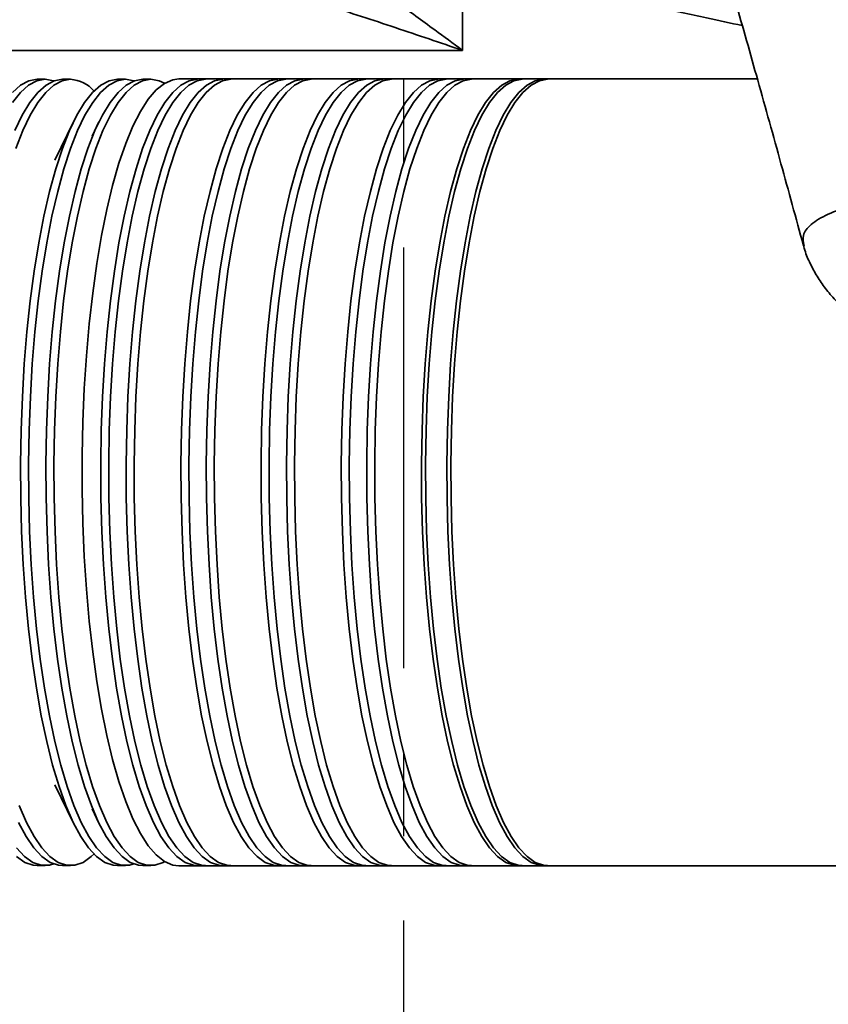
# Model space of a CAD drawing. Header units: millimetres. Extents: x -10540 to 6039, y -7467 to 6433.
# Tile 10 of 177: x -5048 to -4950, y -2669 to -2550. Entities that reach past the tile are written whole.
import ezdxf

# ---------------------------------------------------------------- set-up
doc = ezdxf.new("R2010")
doc.units = ezdxf.units.MM
doc.header["$LTSCALE"] = 8
doc.header["$PDSIZE"] = -1
doc.linetypes.add('CENTER', pattern=[10.16, 6.35, -1.27, 1.27, -1.27])
doc.layers.get('Defpoints').update_dxf_attribs({"true_color": 0x5e5e5e})
doc.layers.add('2细线层', color=4, linetype='Continuous', lineweight=13)
doc.layers.add('细实线层', color=7, linetype='Continuous')
doc.dimstyles.new('ISO-25', dxfattribs={"dimscale": 20, "dimtxt": 5, "dimasz": 6, "dimexe": 6, "dimexo": 0.625, "dimtad": 1, "dimtoh": 1, "dimdec": 0, "dimtxsty": 'Standard', "dimcen": 2.5, "dimclrd": 1, "dimclre": 1, "dimclrt": 4, "dimadec": 1, "dimazin": 2, "dimtfac": 1, "dimtdec": 0, "dimtmove": 0, "dimatfit": 0, "dimfxl": 1, "dimarcsym": 0})

# ---------------------------------------------------------------- blocks, each defined once
blk = doc.blocks.new('*D102')
at = {"layer": '2细线层', "color": 1, "linetype": 'ByBlock', "lineweight": -2, "transparency": 16777216}
for p, q in [((-5001.18, -2333.27), (-4109.98, -2804.26)), ((-4003.89, -2860.33), (-3352.21, -3204.74)), ((-3352.21, -3204.74), (-2993.64, -3204.74))]:
    blk.add_line(p, q, dxfattribs=at)
at = {"layer": '2细线层', "color": 1, "linetype": 'ByBlock', "transparency": 16777216}
blk.add_solid([(-3994.54, -2842.65), (-4013.23, -2878.01), (-4109.98, -2804.26)], dxfattribs=at)
at = {"layer": 'Defpoints', "color": 0, "linetype": 'ByBlock', "transparency": 16777216}
for p in [(-5001.18, -2333.27), (-4109.98, -2804.26)]:
    blk.add_point(p, dxfattribs=at)
at = {"layer": '2细线层', "color": 4, "linetype": 'ByBlock', "transparency": 16777216, "insert": (-3166.68, -3141.67), "char_height": 100, "attachment_point": 5}
blk.add_mtext('R1008', dxfattribs=at)

msp = doc.modelspace()

# ---------------------------------------------------------------- linework, layer by layer
at = {"color": 7, "linetype": 'Continuous', "lineweight": 35}
for p, q in [((-5044.47, -2556.77), (-5045.44, -2556.77)), ((-5041.4, -2556.77), (-5042.37, -2556.77)), ((-5034.78, -2556.77), (-5035.75, -2556.77)), ((-5031.71, -2556.77), (-5032.68, -2556.77)), ((-4958.39, -2556.72), (-5028.31, -2556.72)), ((-5041.04, -2561.9), (-5043.29, -2566.52)), ((-5037.97, -2561.9), (-5038.8, -2563.62)), ((-5043.29, -2642.02), (-5041.04, -2646.64)), ((-5038.8, -2644.92), (-5037.97, -2646.64)), ((-5045.44, -2651.77), (-5044.47, -2651.77)), ((-5042.37, -2651.77), (-5041.4, -2651.77)), ((-5035.75, -2651.77), (-5034.78, -2651.77)), ((-5032.68, -2651.77), (-5031.71, -2651.77)), ((-5028.31, -2651.82), (-4788.44, -2651.82))]:
    msp.add_line(p, q, dxfattribs=at)
at = {"color": 7, "linetype": 'Continuous', "lineweight": 35, "flags": 128}
for points in [[(-4994.02, -2535.77), (-4994.02, -2543.27), (-4994.02, -2553.27)], [(-4994.02, -2553.27), (-5014.02, -2553.27), (-5101.71, -2553.27)], [(-5045.44, -2556.77), (-5046.44, -2556.95), (-5047.44, -2557.47), (-5048.43, -2558.35)], [(-5044.47, -2556.77), (-5045.48, -2556.95), (-5046.47, -2557.47), (-5047.46, -2558.35), (-5048.42, -2559.56)], [(-5042.37, -2556.77), (-5043.38, -2556.95), (-5044.37, -2557.47), (-5045.36, -2558.35), (-5046.32, -2559.56), (-5047.25, -2561.1), (-5048.15, -2562.97)], [(-5041.4, -2556.77), (-5042.41, -2556.95), (-5043.41, -2557.47), (-5044.39, -2558.35), (-5045.35, -2559.56), (-5046.28, -2561.1), (-5047.18, -2562.97), (-5048.03, -2565.13)], [(-5035.75, -2556.77), (-5036.75, -2556.95), (-5037.75, -2557.47), (-5038.74, -2558.35), (-5039.7, -2559.56), (-5040.63, -2561.1), (-5041.53, -2562.97), (-5042.38, -2565.13), (-5043.18, -2567.59), (-5043.93, -2570.32), (-5044.62, -2573.31), (-5045.24, -2576.52), (-5045.8, -2579.93), (-5046.28, -2583.53), (-5046.68, -2587.28), (-5047, -2591.16), (-5047.23, -2595.13), (-5047.38, -2599.17), (-5047.45, -2603.25), (-5047.43, -2607.33), (-5047.32, -2611.4), (-5047.12, -2615.41), (-5046.85, -2619.34), (-5046.49, -2623.15), (-5046.05, -2626.83), (-5045.53, -2630.34), (-5044.94, -2633.66), (-5044.29, -2636.76), (-5043.57, -2639.62), (-5042.79, -2642.21), (-5041.96, -2644.53), (-5041.08, -2646.55), (-5040.17, -2648.25), (-5039.22, -2649.63), (-5038.25, -2650.68), (-5037.25, -2651.38), (-5036.25, -2651.73), (-5035.75, -2651.77)], [(-5034.78, -2556.77), (-5035.78, -2556.95), (-5036.78, -2557.47), (-5037.77, -2558.35), (-5038.73, -2559.56), (-5039.66, -2561.1), (-5040.56, -2562.97), (-5041.41, -2565.13), (-5042.21, -2567.59), (-5042.96, -2570.32), (-5043.65, -2573.31), (-5044.28, -2576.52), (-5044.83, -2579.93), (-5045.31, -2583.53), (-5045.71, -2587.28), (-5046.03, -2591.16), (-5046.26, -2595.13), (-5046.41, -2599.17), (-5046.48, -2603.25), (-5046.46, -2607.33), (-5046.35, -2611.4), (-5046.16, -2615.41), (-5045.88, -2619.34), (-5045.52, -2623.15), (-5045.08, -2626.83), (-5044.56, -2630.34), (-5043.97, -2633.66), (-5043.32, -2636.76), (-5042.6, -2639.62), (-5041.82, -2642.21), (-5040.99, -2644.53), (-5040.11, -2646.55), (-5039.2, -2648.25), (-5038.25, -2649.63), (-5037.28, -2650.68), (-5036.28, -2651.38), (-5035.28, -2651.73), (-5034.27, -2651.73), (-5033.73, -2651.58)], [(-5043.42, -2556.96), (-5043.46, -2556.95), (-5044.47, -2556.77)], [(-5032.68, -2556.77), (-5033.68, -2556.95), (-5034.68, -2557.47), (-5035.67, -2558.35), (-5036.63, -2559.56), (-5037.56, -2561.1), (-5038.46, -2562.97), (-5039.31, -2565.13), (-5040.12, -2567.59), (-5040.86, -2570.32), (-5041.55, -2573.31), (-5042.18, -2576.52), (-5042.73, -2579.93), (-5043.21, -2583.53), (-5043.61, -2587.28), (-5043.93, -2591.16), (-5044.16, -2595.13), (-5044.31, -2599.17), (-5044.38, -2603.25), (-5044.36, -2607.33), (-5044.25, -2611.4), (-5044.06, -2615.41), (-5043.78, -2619.34), (-5043.42, -2623.15), (-5042.98, -2626.83), (-5042.46, -2630.34), (-5041.87, -2633.66), (-5041.22, -2636.76), (-5040.5, -2639.62), (-5039.72, -2642.21), (-5038.89, -2644.53), (-5038.01, -2646.55), (-5037.1, -2648.25), (-5036.15, -2649.63), (-5035.18, -2650.68), (-5034.19, -2651.38), (-5033.18, -2651.73), (-5032.68, -2651.77)], [(-5031.71, -2556.77), (-5032.72, -2556.95), (-5033.71, -2557.47), (-5034.7, -2558.35), (-5035.66, -2559.56), (-5036.59, -2561.1), (-5037.49, -2562.97), (-5038.34, -2565.13), (-5039.15, -2567.59), (-5039.9, -2570.32), (-5040.58, -2573.31), (-5041.21, -2576.52), (-5041.76, -2579.93), (-5042.24, -2583.53), (-5042.64, -2587.28), (-5042.96, -2591.16), (-5043.19, -2595.13), (-5043.35, -2599.17), (-5043.41, -2603.25), (-5043.39, -2607.33), (-5043.28, -2611.4), (-5043.09, -2615.41), (-5042.81, -2619.34), (-5042.45, -2623.15), (-5042.01, -2626.83), (-5041.49, -2630.34), (-5040.9, -2633.66), (-5040.25, -2636.76), (-5039.53, -2639.62), (-5038.75, -2642.21), (-5037.92, -2644.53), (-5037.04, -2646.55), (-5036.13, -2648.25), (-5035.18, -2649.63), (-5034.21, -2650.68), (-5033.22, -2651.38), (-5032.21, -2651.73), (-5031.21, -2651.73), (-5030.2, -2651.38), (-5030.05, -2651.29)], [(-5028.31, -2556.72), (-5029.06, -2556.82), (-5030.06, -2557.26), (-5031.05, -2558.05), (-5032.02, -2559.18), (-5032.96, -2560.64), (-5033.87, -2562.43), (-5034.74, -2564.52), (-5035.55, -2566.91), (-5036.32, -2569.58), (-5037.02, -2572.5), (-5037.66, -2575.66), (-5038.24, -2579.03), (-5038.73, -2582.59), (-5039.15, -2586.31), (-5039.49, -2590.16), (-5039.75, -2594.12), (-5039.92, -2598.15), (-5040.01, -2602.22), (-5040.01, -2606.32), (-5039.92, -2610.39), (-5039.75, -2614.42), (-5039.49, -2618.38), (-5039.15, -2622.23), (-5038.73, -2625.95), (-5038.24, -2629.51), (-5037.66, -2632.88), (-5037.02, -2636.04), (-5036.32, -2638.96), (-5035.55, -2641.63), (-5034.74, -2644.02), (-5033.87, -2646.12), (-5032.96, -2647.9), (-5032.02, -2649.37), (-5031.05, -2650.49), (-5030.06, -2651.28), (-5029.06, -2651.72), (-5028.31, -2651.82)], [(-5026.06, -2556.77), (-5027.06, -2556.95), (-5028.06, -2557.47), (-5029.04, -2558.35), (-5030.01, -2559.56), (-5030.94, -2561.1), (-5031.83, -2562.97), (-5032.69, -2565.13), (-5033.49, -2567.59), (-5034.24, -2570.32), (-5034.93, -2573.31), (-5035.55, -2576.52), (-5036.11, -2579.93), (-5036.58, -2583.53), (-5036.98, -2587.28), (-5037.3, -2591.16), (-5037.54, -2595.13), (-5037.69, -2599.17), (-5037.76, -2603.25), (-5037.73, -2607.33), (-5037.63, -2611.4), (-5037.43, -2615.41), (-5037.15, -2619.34), (-5036.79, -2623.15), (-5036.35, -2626.83), (-5035.84, -2630.34), (-5035.25, -2633.66), (-5034.59, -2636.76), (-5033.87, -2639.62), (-5033.1, -2642.21), (-5032.27, -2644.53), (-5031.39, -2646.55), (-5030.48, -2648.25), (-5029.53, -2649.63), (-5028.55, -2650.68), (-5027.56, -2651.38), (-5026.56, -2651.73), (-5026.06, -2651.77)], [(-5025.09, -2556.77), (-5026.09, -2556.95), (-5027.09, -2557.47), (-5028.07, -2558.35), (-5029.04, -2559.56), (-5029.97, -2561.1), (-5030.87, -2562.97), (-5031.72, -2565.13), (-5032.52, -2567.59), (-5033.27, -2570.32), (-5033.96, -2573.31), (-5034.58, -2576.52), (-5035.14, -2579.93), (-5035.62, -2583.53), (-5036.02, -2587.28), (-5036.33, -2591.16), (-5036.57, -2595.13), (-5036.72, -2599.17), (-5036.79, -2603.25), (-5036.77, -2607.33), (-5036.66, -2611.4), (-5036.46, -2615.41), (-5036.19, -2619.34), (-5035.83, -2623.15), (-5035.39, -2626.83), (-5034.87, -2630.34), (-5034.28, -2633.66), (-5033.62, -2636.76), (-5032.9, -2639.62), (-5032.13, -2642.21), (-5031.3, -2644.53), (-5030.42, -2646.55), (-5029.51, -2648.25), (-5028.56, -2649.63), (-5027.58, -2650.68), (-5026.59, -2651.38), (-5025.59, -2651.73), (-5025.09, -2651.77)], [(-5033.73, -2556.96), (-5033.77, -2556.95), (-5034.78, -2556.77)], [(-5022.99, -2556.77), (-5023.99, -2556.95), (-5024.99, -2557.47), (-5025.98, -2558.35), (-5026.94, -2559.56), (-5027.87, -2561.1), (-5028.77, -2562.97), (-5029.62, -2565.13), (-5030.42, -2567.59), (-5031.17, -2570.32), (-5031.86, -2573.31), (-5032.48, -2576.52), (-5033.04, -2579.93), (-5033.52, -2583.53), (-5033.92, -2587.28), (-5034.24, -2591.16), (-5034.47, -2595.13), (-5034.62, -2599.17), (-5034.69, -2603.25), (-5034.67, -2607.33), (-5034.56, -2611.4), (-5034.36, -2615.41), (-5034.09, -2619.34), (-5033.73, -2623.15), (-5033.29, -2626.83), (-5032.77, -2630.34), (-5032.18, -2633.66), (-5031.53, -2636.76), (-5030.81, -2639.62), (-5030.03, -2642.21), (-5029.2, -2644.53), (-5028.32, -2646.55), (-5027.41, -2648.25), (-5026.46, -2649.63), (-5025.49, -2650.68), (-5024.49, -2651.38), (-5023.49, -2651.73), (-5022.99, -2651.77)], [(-5022.02, -2556.77), (-5023.02, -2556.95), (-5024.02, -2557.47), (-5025.01, -2558.35), (-5025.97, -2559.56), (-5026.9, -2561.1), (-5027.8, -2562.97), (-5028.65, -2565.13), (-5029.45, -2567.59), (-5030.2, -2570.32), (-5030.89, -2573.31), (-5031.52, -2576.52), (-5032.07, -2579.93), (-5032.55, -2583.53), (-5032.95, -2587.28), (-5033.27, -2591.16), (-5033.5, -2595.13), (-5033.65, -2599.17), (-5033.72, -2603.25), (-5033.7, -2607.33), (-5033.59, -2611.4), (-5033.39, -2615.41), (-5033.12, -2619.34), (-5032.76, -2623.15), (-5032.32, -2626.83), (-5031.8, -2630.34), (-5031.21, -2633.66), (-5030.56, -2636.76), (-5029.84, -2639.62), (-5029.06, -2642.21), (-5028.23, -2644.53), (-5027.35, -2646.55), (-5026.44, -2648.25), (-5025.49, -2649.63), (-5024.52, -2650.68), (-5023.52, -2651.38), (-5022.52, -2651.73), (-5022.02, -2651.77)], [(-5030.05, -2557.25), (-5030.7, -2556.95), (-5031.71, -2556.77)], [(-5016.36, -2556.77), (-5017.37, -2556.95), (-5018.37, -2557.47), (-5019.35, -2558.35), (-5020.31, -2559.56), (-5021.25, -2561.1), (-5022.14, -2562.97), (-5023, -2565.13), (-5023.8, -2567.59), (-5024.55, -2570.32), (-5025.24, -2573.31), (-5025.86, -2576.52), (-5026.41, -2579.93), (-5026.89, -2583.53), (-5027.29, -2587.28), (-5027.61, -2591.16), (-5027.85, -2595.13), (-5028, -2599.17), (-5028.06, -2603.25), (-5028.04, -2607.33), (-5027.93, -2611.4), (-5027.74, -2615.41), (-5027.46, -2619.34), (-5027.1, -2623.15), (-5026.66, -2626.83), (-5026.15, -2630.34), (-5025.56, -2633.66), (-5024.9, -2636.76), (-5024.18, -2639.62), (-5023.4, -2642.21), (-5022.58, -2644.53), (-5021.7, -2646.55), (-5020.78, -2648.25), (-5019.84, -2649.63), (-5018.86, -2650.68), (-5017.87, -2651.38), (-5016.87, -2651.73), (-5016.36, -2651.77)], [(-5015.39, -2556.77), (-5016.4, -2556.95), (-5017.4, -2557.47), (-5018.38, -2558.35), (-5019.34, -2559.56), (-5020.28, -2561.1), (-5021.17, -2562.97), (-5022.03, -2565.13), (-5022.83, -2567.59), (-5023.58, -2570.32), (-5024.27, -2573.31), (-5024.89, -2576.52), (-5025.45, -2579.93), (-5025.92, -2583.53), (-5026.32, -2587.28), (-5026.64, -2591.16), (-5026.88, -2595.13), (-5027.03, -2599.17), (-5027.1, -2603.25), (-5027.07, -2607.33), (-5026.97, -2611.4), (-5026.77, -2615.41), (-5026.49, -2619.34), (-5026.13, -2623.15), (-5025.69, -2626.83), (-5025.18, -2630.34), (-5024.59, -2633.66), (-5023.93, -2636.76), (-5023.21, -2639.62), (-5022.44, -2642.21), (-5021.61, -2644.53), (-5020.73, -2646.55), (-5019.81, -2648.25), (-5018.87, -2649.63), (-5017.89, -2650.68), (-5016.9, -2651.38), (-5015.9, -2651.73), (-5015.39, -2651.77)], [(-5013.29, -2556.77), (-5014.3, -2556.95), (-5015.3, -2557.47), (-5016.28, -2558.35), (-5017.25, -2559.56), (-5018.18, -2561.1), (-5019.07, -2562.97), (-5019.93, -2565.13), (-5020.73, -2567.59), (-5021.48, -2570.32), (-5022.17, -2573.31), (-5022.79, -2576.52), (-5023.35, -2579.93), (-5023.82, -2583.53), (-5024.22, -2587.28), (-5024.54, -2591.16), (-5024.78, -2595.13), (-5024.93, -2599.17), (-5025, -2603.25), (-5024.97, -2607.33), (-5024.87, -2611.4), (-5024.67, -2615.41), (-5024.39, -2619.34), (-5024.03, -2623.15), (-5023.59, -2626.83), (-5023.08, -2630.34), (-5022.49, -2633.66), (-5021.83, -2636.76), (-5021.11, -2639.62), (-5020.34, -2642.21), (-5019.51, -2644.53), (-5018.63, -2646.55), (-5017.72, -2648.25), (-5016.77, -2649.63), (-5015.79, -2650.68), (-5014.8, -2651.38), (-5013.8, -2651.73), (-5013.29, -2651.77)], [(-5012.33, -2556.77), (-5013.33, -2556.95), (-5014.33, -2557.47), (-5015.31, -2558.35), (-5016.28, -2559.56), (-5017.21, -2561.1), (-5018.1, -2562.97), (-5018.96, -2565.13), (-5019.76, -2567.59), (-5020.51, -2570.32), (-5021.2, -2573.31), (-5021.82, -2576.52), (-5022.38, -2579.93), (-5022.85, -2583.53), (-5023.26, -2587.28), (-5023.57, -2591.16), (-5023.81, -2595.13), (-5023.96, -2599.17), (-5024.03, -2603.25), (-5024.01, -2607.33), (-5023.9, -2611.4), (-5023.7, -2615.41), (-5023.43, -2619.34), (-5023.06, -2623.15), (-5022.63, -2626.83), (-5022.11, -2630.34), (-5021.52, -2633.66), (-5020.86, -2636.76), (-5020.14, -2639.62), (-5019.37, -2642.21), (-5018.54, -2644.53), (-5017.66, -2646.55), (-5016.75, -2648.25), (-5015.8, -2649.63), (-5014.82, -2650.68), (-5013.83, -2651.38), (-5012.83, -2651.73), (-5012.33, -2651.77)], [(-5006.67, -2556.77), (-5007.68, -2556.95), (-5008.68, -2557.47), (-5009.66, -2558.35), (-5010.62, -2559.56), (-5011.55, -2561.1), (-5012.45, -2562.97), (-5013.3, -2565.13), (-5014.11, -2567.59), (-5014.86, -2570.32), (-5015.55, -2573.31), (-5016.17, -2576.52), (-5016.72, -2579.93), (-5017.2, -2583.53), (-5017.6, -2587.28), (-5017.92, -2591.16), (-5018.16, -2595.13), (-5018.31, -2599.17), (-5018.37, -2603.25), (-5018.35, -2607.33), (-5018.24, -2611.4), (-5018.05, -2615.41), (-5017.77, -2619.34), (-5017.41, -2623.15), (-5016.97, -2626.83), (-5016.46, -2630.34), (-5015.87, -2633.66), (-5015.21, -2636.76), (-5014.49, -2639.62), (-5013.71, -2642.21), (-5012.88, -2644.53), (-5012.01, -2646.55), (-5011.09, -2648.25), (-5010.14, -2649.63), (-5009.17, -2650.68), (-5008.18, -2651.38), (-5007.18, -2651.73), (-5006.67, -2651.77)], [(-5005.7, -2556.77), (-5006.71, -2556.95), (-5007.71, -2557.47), (-5008.69, -2558.35), (-5009.65, -2559.56), (-5010.59, -2561.1), (-5011.48, -2562.97), (-5012.34, -2565.13), (-5013.14, -2567.59), (-5013.89, -2570.32), (-5014.58, -2573.31), (-5015.2, -2576.52), (-5015.75, -2579.93), (-5016.23, -2583.53), (-5016.63, -2587.28), (-5016.95, -2591.16), (-5017.19, -2595.13), (-5017.34, -2599.17), (-5017.4, -2603.25), (-5017.38, -2607.33), (-5017.27, -2611.4), (-5017.08, -2615.41), (-5016.8, -2619.34), (-5016.44, -2623.15), (-5016, -2626.83), (-5015.49, -2630.34), (-5014.9, -2633.66), (-5014.24, -2636.76), (-5013.52, -2639.62), (-5012.74, -2642.21), (-5011.91, -2644.53), (-5011.04, -2646.55), (-5010.12, -2648.25), (-5009.18, -2649.63), (-5008.2, -2650.68), (-5007.21, -2651.38), (-5006.21, -2651.73), (-5005.7, -2651.77)], [(-5003.6, -2556.77), (-5004.61, -2556.95), (-5005.61, -2557.47), (-5006.59, -2558.35), (-5007.55, -2559.56), (-5008.49, -2561.1), (-5009.38, -2562.97), (-5010.24, -2565.13), (-5011.04, -2567.59), (-5011.79, -2570.32), (-5012.48, -2573.31), (-5013.1, -2576.52), (-5013.65, -2579.93), (-5014.13, -2583.53), (-5014.53, -2587.28), (-5014.85, -2591.16), (-5015.09, -2595.13), (-5015.24, -2599.17), (-5015.3, -2603.25), (-5015.28, -2607.33), (-5015.17, -2611.4), (-5014.98, -2615.41), (-5014.7, -2619.34), (-5014.34, -2623.15), (-5013.9, -2626.83), (-5013.39, -2630.34), (-5012.8, -2633.66), (-5012.14, -2636.76), (-5011.42, -2639.62), (-5010.64, -2642.21), (-5009.81, -2644.53), (-5008.94, -2646.55), (-5008.02, -2648.25), (-5007.08, -2649.63), (-5006.1, -2650.68), (-5005.11, -2651.38), (-5004.11, -2651.73), (-5003.6, -2651.77)], [(-5002.63, -2556.77), (-5003.64, -2556.95), (-5004.64, -2557.47), (-5005.62, -2558.35), (-5006.58, -2559.56), (-5007.52, -2561.1), (-5008.41, -2562.97), (-5009.27, -2565.13), (-5010.07, -2567.59), (-5010.82, -2570.32), (-5011.51, -2573.31), (-5012.13, -2576.52), (-5012.68, -2579.93), (-5013.16, -2583.53), (-5013.56, -2587.28), (-5013.88, -2591.16), (-5014.12, -2595.13), (-5014.27, -2599.17), (-5014.34, -2603.25), (-5014.31, -2607.33), (-5014.21, -2611.4), (-5014.01, -2615.41), (-5013.73, -2619.34), (-5013.37, -2623.15), (-5012.93, -2626.83), (-5012.42, -2630.34), (-5011.83, -2633.66), (-5011.17, -2636.76), (-5010.45, -2639.62), (-5009.68, -2642.21), (-5008.85, -2644.53), (-5007.97, -2646.55), (-5007.05, -2648.25), (-5006.11, -2649.63), (-5005.13, -2650.68), (-5004.14, -2651.38), (-5003.14, -2651.73), (-5002.63, -2651.77)], [(-4996.98, -2556.77), (-4997.99, -2556.95), (-4998.98, -2557.47), (-4999.97, -2558.35), (-5000.93, -2559.56), (-5001.86, -2561.1), (-5002.76, -2562.97), (-5003.61, -2565.13), (-5004.42, -2567.59), (-5005.17, -2570.32), (-5005.86, -2573.31), (-5006.48, -2576.52), (-5007.03, -2579.93), (-5007.51, -2583.53), (-5007.91, -2587.28), (-5008.23, -2591.16), (-5008.47, -2595.13), (-5008.62, -2599.17), (-5008.68, -2603.25), (-5008.66, -2607.33), (-5008.55, -2611.4), (-5008.36, -2615.41), (-5008.08, -2619.34), (-5007.72, -2623.15), (-5007.28, -2626.83), (-5006.76, -2630.34), (-5006.18, -2633.66), (-5005.52, -2636.76), (-5004.8, -2639.62), (-5004.02, -2642.21), (-5003.19, -2644.53), (-5002.32, -2646.55), (-5001.4, -2648.25), (-5000.45, -2649.63), (-4999.48, -2650.68), (-4998.49, -2651.38), (-4997.48, -2651.73), (-4996.98, -2651.77)], [(-4996.01, -2556.77), (-4997.02, -2556.95), (-4998.02, -2557.47), (-4999, -2558.35), (-4999.96, -2559.56), (-5000.89, -2561.1), (-5001.79, -2562.97), (-5002.64, -2565.13), (-5003.45, -2567.59), (-5004.2, -2570.32), (-5004.89, -2573.31), (-5005.51, -2576.52), (-5006.06, -2579.93), (-5006.54, -2583.53), (-5006.94, -2587.28), (-5007.26, -2591.16), (-5007.5, -2595.13), (-5007.65, -2599.17), (-5007.71, -2603.25), (-5007.69, -2607.33), (-5007.58, -2611.4), (-5007.39, -2615.41), (-5007.11, -2619.34), (-5006.75, -2623.15), (-5006.31, -2626.83), (-5005.79, -2630.34), (-5005.21, -2633.66), (-5004.55, -2636.76), (-5003.83, -2639.62), (-5003.05, -2642.21), (-5002.22, -2644.53), (-5001.35, -2646.55), (-5000.43, -2648.25), (-4999.48, -2649.63), (-4998.51, -2650.68), (-4997.52, -2651.38), (-4996.51, -2651.73), (-4996.01, -2651.77)], [(-4993.91, -2556.77), (-4994.92, -2556.95), (-4995.92, -2557.47), (-4996.9, -2558.35), (-4997.86, -2559.56), (-4998.79, -2561.1), (-4999.69, -2562.97), (-5000.54, -2565.13), (-5001.35, -2567.59), (-5002.1, -2570.32), (-5002.79, -2573.31), (-5003.41, -2576.52), (-5003.96, -2579.93), (-5004.44, -2583.53), (-5004.84, -2587.28), (-5005.16, -2591.16), (-5005.4, -2595.13), (-5005.55, -2599.17), (-5005.61, -2603.25), (-5005.59, -2607.33), (-5005.48, -2611.4), (-5005.29, -2615.41), (-5005.01, -2619.34), (-5004.65, -2623.15), (-5004.21, -2626.83), (-5003.69, -2630.34), (-5003.11, -2633.66), (-5002.45, -2636.76), (-5001.73, -2639.62), (-5000.95, -2642.21), (-5000.12, -2644.53), (-4999.25, -2646.55), (-4998.33, -2648.25), (-4997.38, -2649.63), (-4996.41, -2650.68), (-4995.42, -2651.38), (-4994.41, -2651.73), (-4993.91, -2651.77)], [(-4992.94, -2556.77), (-4993.95, -2556.95), (-4994.95, -2557.47), (-4995.93, -2558.35), (-4996.89, -2559.56), (-4997.83, -2561.1), (-4998.72, -2562.97), (-4999.57, -2565.13), (-5000.38, -2567.59), (-5001.13, -2570.32), (-5001.82, -2573.31), (-5002.44, -2576.52), (-5002.99, -2579.93), (-5003.47, -2583.53), (-5003.87, -2587.28), (-5004.19, -2591.16), (-5004.43, -2595.13), (-5004.58, -2599.17), (-5004.64, -2603.25), (-5004.62, -2607.33), (-5004.51, -2611.4), (-5004.32, -2615.41), (-5004.04, -2619.34), (-5003.68, -2623.15), (-5003.24, -2626.83), (-5002.73, -2630.34), (-5002.14, -2633.66), (-5001.48, -2636.76), (-5000.76, -2639.62), (-4999.98, -2642.21), (-4999.15, -2644.53), (-4998.28, -2646.55), (-4997.36, -2648.25), (-4996.41, -2649.63), (-4995.44, -2650.68), (-4994.45, -2651.38), (-4993.45, -2651.73), (-4992.94, -2651.77)], [(-4987.29, -2556.77), (-4988.29, -2556.95), (-4989.29, -2557.47), (-4990.28, -2558.35), (-4991.24, -2559.56), (-4992.17, -2561.1), (-4993.07, -2562.97), (-4993.92, -2565.13), (-4994.73, -2567.59), (-4995.47, -2570.32), (-4996.16, -2573.31), (-4996.79, -2576.52), (-4997.34, -2579.93), (-4997.82, -2583.53), (-4998.22, -2587.28), (-4998.54, -2591.16), (-4998.77, -2595.13), (-4998.92, -2599.17), (-4998.99, -2603.25), (-4998.97, -2607.33), (-4998.86, -2611.4), (-4998.67, -2615.41), (-4998.39, -2619.34), (-4998.03, -2623.15), (-4997.59, -2626.83), (-4997.07, -2630.34), (-4996.48, -2633.66), (-4995.83, -2636.76), (-4995.11, -2639.62), (-4994.33, -2642.21), (-4993.5, -2644.53), (-4992.62, -2646.55), (-4991.71, -2648.25), (-4990.76, -2649.63), (-4989.79, -2650.68), (-4988.8, -2651.38), (-4987.79, -2651.73), (-4987.29, -2651.77)], [(-4986.8, -2556.77), (-4987.81, -2556.95), (-4988.81, -2557.47), (-4989.79, -2558.35), (-4990.75, -2559.56), (-4991.69, -2561.1), (-4992.58, -2562.97), (-4993.44, -2565.13), (-4994.24, -2567.59), (-4994.99, -2570.32), (-4995.68, -2573.31), (-4996.3, -2576.52), (-4996.85, -2579.93), (-4997.33, -2583.53), (-4997.73, -2587.28), (-4998.05, -2591.16), (-4998.29, -2595.13), (-4998.44, -2599.17), (-4998.5, -2603.25), (-4998.48, -2607.33), (-4998.38, -2611.4), (-4998.18, -2615.41), (-4997.9, -2619.34), (-4997.54, -2623.15), (-4997.1, -2626.83), (-4996.59, -2630.34), (-4996, -2633.66), (-4995.34, -2636.76), (-4994.62, -2639.62), (-4993.85, -2642.21), (-4993.02, -2644.53), (-4992.14, -2646.55), (-4991.22, -2648.25), (-4990.28, -2649.63), (-4989.3, -2650.68), (-4988.31, -2651.38), (-4987.31, -2651.73), (-4986.8, -2651.77)], [(-4984.22, -2556.77), (-4985.23, -2556.95), (-4986.22, -2557.47), (-4987.21, -2558.35), (-4988.17, -2559.56), (-4989.1, -2561.1), (-4990, -2562.97), (-4990.85, -2565.13), (-4991.66, -2567.59), (-4992.41, -2570.32), (-4993.09, -2573.31), (-4993.72, -2576.52), (-4994.27, -2579.93), (-4994.75, -2583.53), (-4995.15, -2587.28), (-4995.47, -2591.16), (-4995.7, -2595.13), (-4995.86, -2599.17), (-4995.92, -2603.25), (-4995.9, -2607.33), (-4995.79, -2611.4), (-4995.6, -2615.41), (-4995.32, -2619.34), (-4994.96, -2623.15), (-4994.52, -2626.83), (-4994, -2630.34), (-4993.41, -2633.66), (-4992.76, -2636.76), (-4992.04, -2639.62), (-4991.26, -2642.21), (-4990.43, -2644.53), (-4989.56, -2646.55), (-4988.64, -2648.25), (-4987.69, -2649.63), (-4986.72, -2650.68), (-4985.73, -2651.38), (-4984.72, -2651.73), (-4984.22, -2651.77)], [(-4983.74, -2556.77), (-4984.74, -2556.95), (-4985.74, -2557.47), (-4986.72, -2558.35), (-4987.69, -2559.56), (-4988.62, -2561.1), (-4989.51, -2562.97), (-4990.37, -2565.13), (-4991.17, -2567.59), (-4991.92, -2570.32), (-4992.61, -2573.31), (-4993.23, -2576.52), (-4993.79, -2579.93), (-4994.26, -2583.53), (-4994.66, -2587.28), (-4994.98, -2591.16), (-4995.22, -2595.13), (-4995.37, -2599.17), (-4995.44, -2603.25), (-4995.41, -2607.33), (-4995.31, -2611.4), (-4995.11, -2615.41), (-4994.83, -2619.34), (-4994.47, -2623.15), (-4994.03, -2626.83), (-4993.52, -2630.34), (-4992.93, -2633.66), (-4992.27, -2636.76), (-4991.55, -2639.62), (-4990.78, -2642.21), (-4989.95, -2644.53), (-4989.07, -2646.55), (-4988.16, -2648.25), (-4987.21, -2649.63), (-4986.23, -2650.68), (-4985.24, -2651.38), (-4984.24, -2651.73), (-4983.74, -2651.77)], [(-5047.61, -2644.53), (-5046.74, -2646.55), (-5045.82, -2648.25), (-5044.87, -2649.63), (-5043.9, -2650.68), (-5042.91, -2651.38), (-5041.9, -2651.73), (-5040.9, -2651.73), (-5039.89, -2651.38), (-5038.9, -2650.68), (-5038.57, -2650.36)], [(-5047.71, -2646.55), (-5046.79, -2648.25), (-5045.84, -2649.63), (-5044.87, -2650.68), (-5043.88, -2651.38), (-5042.87, -2651.73), (-5042.37, -2651.77)], [(-5047.94, -2649.63), (-5046.97, -2650.68), (-5045.98, -2651.38), (-5044.97, -2651.73), (-5043.97, -2651.73), (-5043.42, -2651.58)], [(-5047.94, -2650.68), (-5046.95, -2651.38), (-5045.94, -2651.73), (-5045.44, -2651.77)]]:
    msp.add_lwpolyline(points, dxfattribs=at)
at = {"color": 7, "linetype": 'Continuous', "lineweight": 35}
msp.add_arc((-5041.67, -2560.86), 4.1, 40.9894, 86.1864, dxfattribs=at)
for points, knots in [([(-4968.31, -2522.55), (-4967.6, -2524.92), (-4966.06, -2530.09), (-4963.62, -2538.36), (-4961, -2547.45), (-4958.29, -2557.04), (-4955.54, -2566.91), (-4953.72, -2573.55), (-4952.82, -2576.85)], [0, 0, 0, 0, 0.1342275, 0.2925843, 0.4593196, 0.6348219, 0.8189834, 1, 1, 1, 1]), ([(-5025.24, -2535.27), (-5024.41, -2535.34), (-5022.76, -2535.48), (-5019.53, -2536.59), (-5015.62, -2538.48), (-5011.1, -2541.21), (-5006.54, -2544.23), (-5001.98, -2547.45), (-4997.81, -2550.48), (-4995.15, -2552.43), (-4994.03, -2553.26), (-4994.02, -2553.27)], [0, 0, 0, 0, 0.094043, 0.188273, 0.33247, 0.476999, 0.616745, 0.756985, 0.89692, 0.999016, 1, 1, 1, 1]), ([(-4994.02, -2553.27), (-4994.03, -2553.27), (-4995.38, -2552.81), (-4999.46, -2551.42), (-5006.28, -2549.13), (-5013.56, -2546.84), (-5019.88, -2545.07), (-5024.54, -2544.02), (-5028.42, -2543.39), (-5030.46, -2543.31), (-5031.49, -2543.27)], [0, 0, 0, 0, 0.001081, 0.105178, 0.317676, 0.532287, 0.67584, 0.82089, 0.909905, 1, 1, 1, 1]), ([(-4974, -2547.3), (-4972.89, -2547.55), (-4969.65, -2548.25), (-4965.01, -2549.24), (-4961.63, -2549.97), (-4960.21, -2550.28)], [0, 0, 0, 0, 0.232704, 0.67582, 1, 1, 1, 1]), ([(-4952.75, -2576.83), (-4952.82, -2576.43), (-4952.99, -2575.53), (-4952.01, -2574.28), (-4950.03, -2573.04), (-4947.08, -2572), (-4943.39, -2571.12), (-4939.1, -2570.4), (-4934.01, -2569.79), (-4928.14, -2569.3), (-4921.57, -2568.9), (-4914.29, -2568.6), (-4906.3, -2568.38), (-4897.09, -2568.21), (-4886.62, -2568.11), (-4874.73, -2568.06), (-4862.06, -2568.05), (-4849.44, -2568.07), (-4837.22, -2568.09), (-4825.44, -2568.12), (-4813.4, -2568.13), (-4805.25, -2568.13), (-4801.18, -2568.13)], [0, 0, 0, 0, 0.042636, 0.093799, 0.146408, 0.199016, 0.244613, 0.290211, 0.336836, 0.383461, 0.429917, 0.476373, 0.523913, 0.571453, 0.628055, 0.684656, 0.743255, 0.801855, 0.850765, 0.899675, 0.949838, 1, 1, 1, 1]), ([(-4952.79, -2576.83), (-4952.77, -2576.95), (-4952.61, -2577.69), (-4952.09, -2578.89), (-4951.29, -2580.46), (-4950.28, -2581.93), (-4949.07, -2583.38), (-4947.57, -2584.85), (-4945.69, -2586.39), (-4943.34, -2588.01), (-4941.15, -2589.33), (-4939.85, -2590.02), (-4939.52, -2590.19)], [0, 0, 0, 0, 0.0145549, 0.0897839, 0.1695122, 0.2564289, 0.3541249, 0.4674717, 0.6026144, 0.7634198, 0.9399133, 1, 1, 1, 1])]:
    msp.add_open_spline(points, degree=3, knots=knots, dxfattribs=at)
at = {"layer": '2细线层', "color": 4, "linetype": 'ByBlock'}
msp.add_circle((-5001.18, -2333.27), 1008, dxfattribs=at)
at = {"layer": '细实线层', "color": 4, "linetype": 'CENTER'}
msp.add_line((-5001.18, -2333.27), (-5001.18, -2802.62), dxfattribs=at)

# ---------------------------------------------------------------- dimensions: what is measured, and where the dimension line sits
at = {"layer": '2细线层', "color": 4, "linetype": 'ByBlock'}
dim = msp.add_radius_dim(center=(-5001.18, -2333.27), mpoint=(-4109.98, -2804.26), dimstyle='ISO-25', dxfattribs=at)
dim.commit()
dim.dimension.update_dxf_attribs({"geometry": '*D102', "text_midpoint": (-3166.68, -3204.74), "dimtype": 164})

doc.saveas('drawing.dxf')
